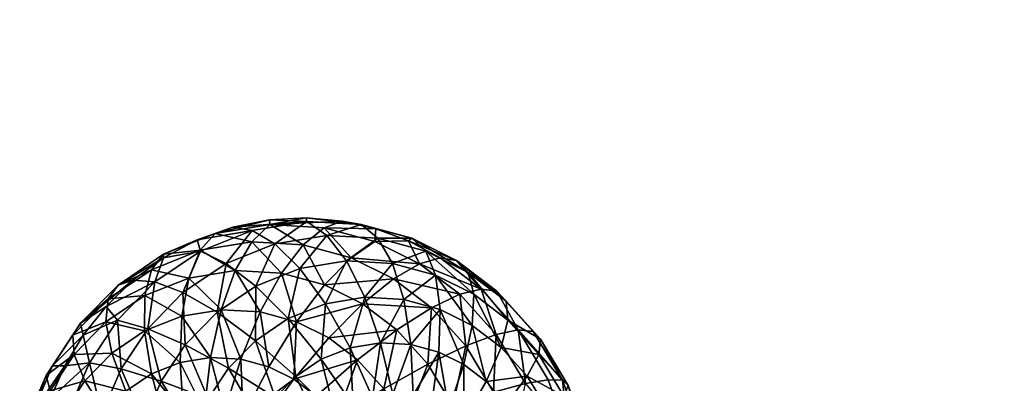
# Model space of a CAD drawing. Header units: centimetres. Extents: x 4.8 to 102.5, y -44.9 to 44.8.
# Tile 214 of 256: x 4.841 to 5.426, y 33.593 to 33.809. Entities that reach past the tile are written whole.
import ezdxf

# ---------------------------------------------------------------- set-up
doc = ezdxf.new("R2010")
doc.units = ezdxf.units.CM
doc.layers.add('522', color=7, linetype='Continuous', true_color=0x083d8a)

msp = doc.modelspace()

# ---------------------------------------------------------------- meshes
at = {"layer": '522', "color": 7, "true_color": 0xffffff}
mesh = msp.add_polyface(dxfattribs=at)
corners = [(5.18097, 33.52769, 9.88005), (5.18225, 33.49577, 9.84508), (5.18352, 33.52821, 9.84659), (5.17703, 33.50607, 9.89652), (5.17271, 33.52687, 9.9106), (5.17273, 33.50676, 9.90997), (5.16729, 33.56215, 9.90972), (5.16377, 33.59523, 9.87583), (5.15522, 33.59557, 9.90631), (5.17564, 33.56237, 9.87918), (5.18012, 33.50293, 9.88219), (5.1816, 33.49716, 9.86777), (5.17848, 33.561, 9.84577), (5.17927, 33.52837, 9.81189), (5.17813, 33.49916, 9.81053), (5.16785, 33.52811, 9.77807), (5.16689, 33.50344, 9.77692), (5.17473, 33.55789, 9.81116), (5.16402, 33.55305, 9.77745), (5.16725, 33.59208, 9.8426), (5.15073, 33.61956, 9.83735), (5.16463, 33.58586, 9.8083), (5.15548, 33.57669, 9.77504), (5.14975, 33.61061, 9.80357), (5.16161, 33.48046, 9.77422), (5.14901, 33.50836, 9.74642), (5.14975, 33.52745, 9.74731), (5.14678, 33.54676, 9.74683), (5.55397, 33.38843, 10.10917), (5.80009, 33.79667, 10.37399), (5.56286, 33.39308, 10.09211), (5.54429, 33.3821, 10.12553), (5.73814, 33.75404, 10.47489), (5.52308, 33.36467, 10.15505), (5.66221, 33.68718, 10.57267), (5.50047, 33.34176, 10.17887), (5.57339, 33.59262, 10.65815), (5.38361, 33.34404, 11.31594), (5.71847, 33.6636, 11.81627), (5.55717, 33.59672, 11.26904), (5.47553, 33.47016, 10.71997), (5.72711, 33.80939, 11.16167), (5.17271, 33.52687, 9.9106), (5.16723, 33.50522, 9.9229), (5.17273, 33.50676, 9.90997), (5.15903, 33.52579, 9.93914), (5.1603, 33.50122, 9.93556), (5.16729, 33.56215, 9.90972), (5.1537, 33.56047, 9.93827)]
mesh.append_faces([[corners[k] for k in face] for face in [(0, 1, 2), (3, 4, 5), (6, 7, 8), (6, 9, 7), (4, 9, 6), (4, 0, 9), (3, 0, 4), (10, 0, 3), (10, 1, 0), (11, 1, 10), (0, 12, 9), (12, 0, 2), (1, 13, 2), (13, 1, 14), (14, 15, 13), (15, 14, 16), (2, 17, 12), (17, 2, 13), (13, 18, 17), (18, 13, 15), (9, 19, 7), (19, 9, 12), (20, 7, 19), (12, 21, 19), (21, 12, 17), (17, 22, 21), (22, 17, 18), (23, 19, 21), (24, 25, 16), (16, 26, 15), (15, 27, 18), (28, 29, 30), (31, 32, 28), (33, 32, 31), (33, 34, 32), (35, 36, 34), (37, 38, 39), (40, 41, 36), (41, 40, 39), (42, 43, 44), (43, 45, 46), (42, 45, 43), (47, 45, 42), (47, 48, 45)]], dxfattribs={"color": 7})
mesh = msp.add_polyface(dxfattribs=at)
corners = [(5.18225, 33.49577, 9.84508), (5.1816, 33.49716, 9.86777), (5.18122, 33.48887, 9.85416), (5.17188, 33.47196, 9.80734), (5.17813, 33.49916, 9.81053), (5.17501, 33.46678, 9.83276), (5.17896, 33.47851, 9.84227), (5.58503, 33.29658, 9.8583), (5.93119, 33.50957, 9.49298), (5.87611, 33.36795, 9.39918), (5.59442, 33.32504, 9.88192), (5.96246, 33.62627, 9.61044), (5.59992, 33.35036, 9.91108), (5.60104, 33.37141, 9.94513), (5.97205, 33.71398, 9.73832), (6.2528, 33.41922, 8.97536), (5.50047, 33.34176, 10.17887), (5.66221, 33.68718, 10.57267), (5.52308, 33.36467, 10.15505), (5.47782, 33.31495, 10.1959), (5.57339, 33.59262, 10.65815), (5.47553, 33.47016, 10.71997), (5.37559, 33.32465, 10.74698), (5.55717, 33.59672, 11.26904), (5.38361, 33.34404, 11.31594), (5.71847, 33.6636, 11.81627), (5.4755, 33.30988, 11.88193), (5.95648, 33.65978, 12.32297), (5.65366, 33.21893, 12.4048), (6.25731, 33.58309, 12.75246), (5.58749, 33.39631, 10.02774), (5.17273, 33.50676, 9.90997), (5.57792, 33.39742, 10.05692), (5.17625, 33.50639, 9.89933), (5.17904, 33.50451, 9.88805), (5.59483, 33.39098, 9.99743), (5.18091, 33.50098, 9.8765), (5.59948, 33.38132, 9.96709), (5.18167, 33.49577, 9.86509), (5.60119, 33.36757, 9.9379), (5.18124, 33.48899, 9.85433), (5.5999, 33.35028, 9.91096), (5.1796, 33.48088, 9.84464), (5.59581, 33.33024, 9.88718), (5.58922, 33.30828, 9.86707), (5.17684, 33.47179, 9.83641), (5.58003, 33.28392, 9.85011), (5.17314, 33.46213, 9.82986), (5.56824, 33.25745, 9.83685), (5.16871, 33.45231, 9.82508), (5.17273, 33.50676, 9.90997), (5.56286, 33.39308, 10.09211), (5.57792, 33.39742, 10.05692), (5.16723, 33.50522, 9.9229), (5.1603, 33.50122, 9.93556), (5.54429, 33.3821, 10.12553), (5.15213, 33.49461, 9.9471), (5.52308, 33.36467, 10.15505), (5.14771, 33.49037, 9.95219), (5.50047, 33.34176, 10.17887), (5.14315, 33.48558, 9.95668), (5.1339, 33.47461, 9.96361), (5.12495, 33.46245, 9.96756), (5.45589, 33.28541, 10.20603), (5.11681, 33.44991, 9.96855), (5.43431, 33.25256, 10.20934)]
mesh.append_faces([[corners[k] for k in face] for face in [(0, 1, 2), (0, 3, 4), (0, 5, 3), (0, 6, 5), (0, 2, 6), (7, 8, 9), (10, 11, 8), (12, 11, 10), (13, 14, 12), (8, 15, 9), (16, 17, 18), (19, 20, 16), (19, 21, 20), (22, 23, 21), (23, 22, 24), (25, 24, 26), (27, 26, 28), (28, 29, 27), (30, 31, 32), (30, 33, 31), (30, 34, 33), (35, 34, 30), (35, 36, 34), (37, 36, 35), (37, 38, 36), (39, 38, 37), (39, 40, 38), (41, 40, 39), (41, 42, 40), (43, 42, 41), (44, 45, 42), (46, 47, 45), (48, 49, 47), (50, 51, 52), (53, 51, 50), (54, 51, 53), (54, 55, 51), (56, 55, 54), (56, 57, 55), (58, 57, 56), (58, 59, 57), (60, 59, 58), (61, 59, 60), (62, 63, 61), (64, 65, 62)]], dxfattribs={"color": 7})
mesh = msp.add_polyface(dxfattribs=at)
corners = [(4.94678, 33.67856, 9.83157), (4.97954, 33.68428, 9.81027), (4.94885, 33.67199, 9.79848), (4.96796, 33.68616, 9.83969), (5.01202, 33.68958, 9.8225), (4.98979, 33.69053, 9.84793), (5.01162, 33.69169, 9.85607), (5.04421, 33.68776, 9.8344), (4.99305, 33.67628, 9.78061), (5.02376, 33.68129, 9.79218), (5.00781, 33.66166, 9.7525), (5.03545, 33.66617, 9.76291), (5.023, 33.64072, 9.7279), (4.96403, 33.66466, 9.76946), (4.93843, 33.64734, 9.7594), (4.98169, 33.6512, 9.74246), (5.00093, 33.63189, 9.71942), (4.95864, 33.63561, 9.73341), (5.04505, 33.64069, 9.96805), (5.02245, 33.65195, 9.96002), (5.00584, 33.62997, 9.98271), (5.03287, 33.6898, 9.8639), (4.99007, 33.68768, 9.88159), (5.02227, 33.68586, 9.89349), (5.01162, 33.69169, 9.85607), (4.98979, 33.69053, 9.84793), (4.9576, 33.68238, 9.86936), (4.96796, 33.68616, 9.83969), (4.94678, 33.67856, 9.83157), (4.99687, 33.65892, 9.95074), (4.98423, 33.63585, 9.97487), (5.00981, 33.67574, 9.92296), (5.03823, 33.668, 9.93327), (4.96946, 33.66046, 9.94061), (4.96108, 33.63715, 9.96632), (4.97937, 33.67744, 9.91171), (4.94182, 33.65595, 9.9302), (4.93772, 33.63335, 9.95752), (4.94866, 33.67244, 9.90015), (4.92691, 33.67009, 9.85757)]
mesh.append_faces([[corners[k] for k in face] for face in [(0, 1, 2), (3, 1, 0), (3, 4, 1), (5, 4, 3), (6, 4, 5), (6, 7, 4), (4, 8, 1), (8, 4, 9), (9, 10, 8), (10, 9, 11), (11, 12, 10), (1, 13, 2), (13, 1, 8), (14, 2, 13), (8, 15, 13), (15, 8, 10), (10, 16, 15), (16, 10, 12), (13, 17, 14), (17, 13, 15), (18, 19, 20), (21, 22, 23), (24, 22, 21), (25, 22, 24), (25, 26, 22), (27, 26, 25), (28, 26, 27), (20, 29, 30), (29, 20, 19), (19, 31, 29), (31, 19, 32), (32, 23, 31), (30, 33, 34), (33, 30, 29), (29, 35, 33), (35, 29, 31), (34, 36, 37), (36, 34, 33), (33, 38, 36), (38, 33, 35), (31, 22, 35), (22, 31, 23), (35, 26, 38), (26, 35, 22), (39, 38, 26)]], dxfattribs={"color": 7})
mesh = msp.add_polyface(dxfattribs=at)
corners = [(5.10082, 33.66634, 9.85474), (5.07228, 33.67797, 9.87816), (5.0912, 33.66789, 9.88486), (5.03287, 33.6898, 9.8639), (5.04421, 33.68776, 9.8344), (5.01162, 33.69169, 9.85607), (5.05304, 33.68517, 9.87125), (5.07427, 33.67958, 9.8453), (5.10773, 33.65932, 9.82265), (5.08262, 33.67184, 9.81373), (5.11105, 33.64639, 9.79035), (5.08844, 33.65766, 9.78231), (5.11021, 33.62783, 9.75987), (5.09111, 33.63734, 9.75309), (5.0542, 33.67957, 9.80343), (5.06286, 33.66463, 9.77304), (5.0695, 33.64323, 9.74525), (5.02376, 33.68129, 9.79218), (5.01202, 33.68958, 9.8225), (5.03545, 33.66617, 9.76291), (5.04635, 33.64453, 9.73669), (5.023, 33.64072, 9.7279), (5.07364, 33.61654, 9.72191), (5.05573, 33.61755, 9.71529), (5.03765, 33.6146, 9.70848), (5.07228, 33.67797, 9.87816), (5.07888, 33.66445, 9.91383), (5.0912, 33.66789, 9.88486), (5.07888, 33.66445, 9.91383), (5.11551, 33.64944, 9.8933), (5.0912, 33.66789, 9.88486), (5.10279, 33.64631, 9.92212), (5.06334, 33.65548, 9.94219), (5.08595, 33.63833, 9.95003), (5.04505, 33.64069, 9.96805), (5.06541, 33.62525, 9.97511), (5.02494, 33.62045, 9.9895), (5.06334, 33.65548, 9.94219), (5.02245, 33.65195, 9.96002), (5.04505, 33.64069, 9.96805), (5.03823, 33.668, 9.93327), (5.05232, 33.67768, 9.90439), (5.05304, 33.68517, 9.87125), (5.02227, 33.68586, 9.89349), (5.03287, 33.6898, 9.8639), (5.10634, 33.61573, 9.95688)]
mesh.append_faces([[corners[k] for k in face] for face in [(0, 1, 2), (3, 4, 5), (6, 4, 3), (6, 7, 4), (1, 7, 6), (0, 7, 1), (8, 7, 0), (8, 9, 7), (10, 11, 9), (12, 13, 11), (7, 14, 4), (14, 7, 9), (9, 15, 14), (15, 9, 11), (11, 16, 15), (16, 11, 13), (4, 17, 18), (17, 4, 14), (14, 19, 17), (19, 14, 15), (15, 20, 19), (20, 15, 16), (21, 19, 20), (13, 22, 16), (16, 23, 20), (23, 16, 22), (20, 24, 21), (25, 26, 27), (28, 29, 30), (28, 31, 29), (32, 31, 28), (32, 33, 31), (34, 33, 32), (34, 35, 33), (36, 35, 34), (37, 38, 39), (37, 40, 38), (26, 40, 37), (26, 41, 40), (25, 41, 26), (42, 41, 25), (42, 43, 41), (44, 43, 42), (43, 40, 41), (45, 31, 33)]], dxfattribs={"color": 7})
mesh = msp.add_polyface(dxfattribs=at)
corners = [(4.87921, 33.62201, 9.80466), (4.88285, 33.60566, 9.77184), (4.86828, 33.60384, 9.80002), (4.8996, 33.63095, 9.77887), (4.89271, 33.63914, 9.81023), (4.92178, 33.65368, 9.78784), (4.90867, 33.65463, 9.81665), (4.92683, 33.66794, 9.82382), (4.94885, 33.67199, 9.79848), (4.94678, 33.67856, 9.83157), (4.93843, 33.64734, 9.7594), (4.91746, 33.62585, 9.75092), (4.90162, 33.60194, 9.74427), (4.93976, 33.61627, 9.72577), (4.92551, 33.59474, 9.71979), (4.94678, 33.67856, 9.83157), (4.92691, 33.67009, 9.85757), (4.9576, 33.68238, 9.86936), (4.92683, 33.66794, 9.82382), (4.89984, 33.65178, 9.84693), (4.90867, 33.65463, 9.81665), (4.87765, 33.62906, 9.83796), (4.89271, 33.63914, 9.81023), (4.87921, 33.62201, 9.80466), (4.86091, 33.60376, 9.83093), (4.95479, 33.60881, 9.98709), (4.93772, 33.63335, 9.95752), (4.93672, 33.60587, 9.98029), (4.91565, 33.62451, 9.94904), (4.89618, 33.61134, 9.94139), (4.91964, 33.59903, 9.97372), (4.9157, 33.64549, 9.92016), (4.94182, 33.65595, 9.9302), (4.91964, 33.66082, 9.889), (4.94866, 33.67244, 9.90015), (4.89265, 33.62991, 9.91111), (4.89404, 33.64351, 9.87893), (4.87377, 33.61056, 9.90347), (4.87306, 33.62202, 9.87045), (4.85723, 33.5981, 9.86381)]
mesh.append_faces([[corners[k] for k in face] for face in [(0, 1, 2), (0, 3, 1), (4, 3, 0), (4, 5, 3), (6, 5, 4), (7, 5, 6), (7, 8, 5), (9, 8, 7), (8, 10, 5), (5, 11, 3), (11, 5, 10), (3, 12, 1), (12, 3, 11), (10, 13, 11), (14, 11, 13), (15, 16, 17), (18, 16, 15), (18, 19, 16), (20, 19, 18), (20, 21, 19), (22, 21, 20), (23, 21, 22), (23, 24, 21), (25, 26, 27), (28, 27, 26), (29, 30, 28), (26, 31, 28), (31, 26, 32), (32, 33, 31), (33, 32, 34), (28, 35, 29), (35, 28, 31), (31, 36, 35), (36, 31, 33), (34, 16, 33), (33, 19, 36), (19, 33, 16), (37, 29, 35), (35, 38, 37), (38, 35, 36), (39, 37, 38), (36, 21, 38), (21, 36, 19), (24, 38, 21)]], dxfattribs={"color": 7})
mesh = msp.add_polyface(dxfattribs=at)
corners = [(5.11551, 33.64944, 9.8933), (5.10082, 33.66634, 9.85474), (5.0912, 33.66789, 9.88486), (5.11105, 33.64639, 9.79035), (5.08262, 33.67184, 9.81373), (5.10773, 33.65932, 9.82265), (5.11021, 33.62783, 9.75987), (5.08844, 33.65766, 9.78231), (5.10515, 33.60462, 9.73322), (5.09111, 33.63734, 9.75309), (5.10515, 33.60462, 9.73322), (5.10524, 33.57156, 9.71504), (5.09629, 33.57835, 9.71193), (5.11845, 33.59452, 9.73784), (5.11021, 33.62783, 9.75987), (5.1274, 33.61478, 9.76584), (5.11105, 33.64639, 9.79035), (5.1314, 33.63095, 9.79741), (5.10773, 33.65932, 9.82265), (5.13034, 33.64217, 9.8305), (5.12473, 33.64821, 9.86303), (5.13744, 33.62513, 9.90066), (5.1463, 33.6243, 9.87027), (5.16377, 33.59523, 9.87583), (5.15522, 33.59557, 9.90631), (5.15073, 33.61956, 9.83735), (5.16725, 33.59208, 9.8426), (5.14975, 33.61061, 9.80357), (5.16463, 33.58586, 9.8083), (5.14291, 33.59759, 9.77104), (5.15548, 33.57669, 9.77504), (5.13045, 33.58122, 9.74187), (5.14018, 33.56504, 9.74496), (5.15522, 33.59557, 9.90631), (5.14183, 33.59333, 9.93492), (5.16729, 33.56215, 9.90972), (5.13744, 33.62513, 9.90066), (5.12435, 33.6224, 9.92936), (5.11551, 33.64944, 9.8933), (5.10279, 33.64631, 9.92212), (5.10634, 33.61573, 9.95688), (5.09864, 33.58015, 9.986), (5.12286, 33.58824, 9.96213), (5.13409, 33.55716, 9.9653)]
mesh.append_faces([[corners[k] for k in face] for face in [(0, 1, 2), (3, 4, 5), (6, 7, 3), (8, 9, 6), (10, 11, 12), (10, 13, 11), (14, 13, 10), (14, 15, 13), (16, 15, 14), (16, 17, 15), (18, 17, 16), (18, 19, 17), (1, 19, 18), (1, 20, 19), (0, 20, 1), (21, 20, 0), (21, 22, 20), (21, 23, 22), (24, 23, 21), (23, 25, 22), (26, 27, 25), (28, 29, 27), (29, 28, 30), (22, 19, 20), (19, 22, 25), (25, 17, 19), (17, 25, 27), (27, 15, 17), (15, 27, 29), (30, 31, 29), (31, 30, 32), (29, 13, 15), (13, 29, 31), (31, 11, 13), (33, 34, 35), (36, 34, 33), (36, 37, 34), (38, 37, 36), (38, 39, 37), (40, 41, 42), (43, 34, 42), (42, 37, 40), (37, 42, 34), (39, 40, 37)]], dxfattribs={"color": 7})
mesh = msp.add_polyface(dxfattribs=at)
corners = [(4.98169, 33.6512, 9.74246), (4.98146, 33.61872, 9.71177), (4.95864, 33.63561, 9.73341), (5.00093, 33.63189, 9.71942), (4.93976, 33.61627, 9.72577), (4.93843, 33.64734, 9.7594), (4.96551, 33.60238, 9.70532), (4.95346, 33.58419, 9.70026), (5.023, 33.64072, 9.7279), (5.02057, 33.60776, 9.70192), (5.00551, 33.59757, 9.696), (5.02927, 33.5736, 9.68689), (4.99316, 33.58492, 9.69101), (5.02097, 33.5651, 9.68353), (4.98384, 33.57085, 9.68709), (5.0147, 33.55563, 9.6809), (4.9771, 33.55517, 9.68409), (4.94475, 33.56393, 9.69637), (5.00421, 33.59589, 10.00503), (5.04213, 33.60741, 9.99546), (5.02494, 33.62045, 9.9895), (5.01751, 33.58579, 10.00965), (4.98417, 33.56865, 10.01387), (4.99312, 33.56186, 10.01698), (5.00421, 33.59589, 10.00503), (4.97423, 33.5736, 10.01034), (4.98417, 33.56865, 10.01387), (4.98943, 33.60325, 9.99978), (5.00584, 33.62997, 9.98271), (5.02494, 33.62045, 9.9895), (5.04505, 33.64069, 9.96805), (4.96298, 33.57666, 10.00626), (4.96101, 33.54301, 10.01435), (4.97271, 33.60781, 9.99371), (4.98423, 33.63585, 9.97487), (4.95092, 33.57734, 10.00181), (4.95545, 33.54453, 10.01233), (4.93877, 33.57536, 9.99723), (4.94949, 33.54486, 10.01013), (4.95479, 33.60881, 9.98709), (4.96108, 33.63715, 9.96632), (4.93672, 33.60587, 9.98029), (4.93772, 33.63335, 9.95752), (5.00119, 33.55291, 10.01969), (5.02951, 33.57249, 10.01368)]
mesh.append_faces([[corners[k] for k in face] for face in [(0, 1, 2), (1, 0, 3), (4, 5, 2), (2, 6, 4), (6, 2, 1), (7, 4, 6), (8, 9, 3), (3, 10, 1), (10, 3, 9), (9, 11, 10), (1, 12, 6), (12, 1, 10), (10, 13, 12), (13, 10, 11), (6, 14, 7), (14, 6, 12), (12, 15, 14), (15, 12, 13), (7, 16, 17), (16, 7, 14), (18, 19, 20), (18, 21, 19), (22, 21, 18), (22, 23, 21), (24, 25, 26), (24, 27, 25), (24, 28, 27), (29, 28, 24), (30, 28, 29), (31, 32, 25), (25, 33, 31), (33, 25, 27), (27, 34, 33), (34, 27, 28), (35, 36, 31), (37, 38, 35), (31, 39, 35), (39, 31, 33), (33, 40, 39), (40, 33, 34), (41, 35, 39), (42, 39, 40), (43, 21, 23), (21, 43, 44)]], dxfattribs={"color": 7})
mesh = msp.add_polyface(dxfattribs=at)
corners = [(5.10515, 33.60462, 9.73322), (5.09037, 33.61198, 9.72797), (5.09111, 33.63734, 9.75309), (5.09629, 33.57835, 9.71193), (5.08635, 33.5833, 9.7084), (5.08451, 33.55082, 9.69678), (5.0796, 33.55327, 9.69503), (5.09629, 33.57835, 9.71193), (5.08893, 33.54746, 9.69831), (5.08451, 33.55082, 9.69678), (5.10524, 33.57156, 9.71504), (5.07364, 33.61654, 9.72191), (5.0751, 33.58636, 9.70432), (5.07403, 33.55478, 9.69301), (5.06305, 33.58704, 9.69987), (5.05573, 33.61755, 9.71529), (5.03765, 33.6146, 9.70848), (5.04635, 33.64453, 9.73669), (5.05089, 33.58506, 9.69529), (5.06808, 33.55512, 9.69081), (5.06207, 33.55414, 9.68855), (5.02057, 33.60776, 9.70192), (5.023, 33.64072, 9.7279), (5.03941, 33.58046, 9.69088), (5.02927, 33.5736, 9.68689), (5.05639, 33.55186, 9.68637), (5.05138, 33.54848, 9.6844), (5.04727, 33.54427, 9.68274), (5.02097, 33.5651, 9.68353), (5.02494, 33.62045, 9.9895), (5.04213, 33.60741, 9.99546), (5.06541, 33.62525, 9.97511), (5.03924, 33.55631, 10.01677), (5.05764, 33.59021, 10.00067), (5.02951, 33.57249, 10.01368), (5.07021, 33.56931, 10.00466), (5.01751, 33.58579, 10.00965), (5.07874, 33.54568, 10.00708), (5.09864, 33.58015, 9.986), (5.10874, 33.55218, 9.98886), (5.08376, 33.6049, 9.98127), (5.10634, 33.61573, 9.95688), (5.08595, 33.63833, 9.95003)]
mesh.append_faces([[corners[k] for k in face] for face in [(0, 1, 2), (3, 1, 0), (3, 4, 1), (5, 4, 3), (5, 6, 4), (7, 8, 9), (7, 10, 8), (11, 2, 1), (1, 12, 11), (12, 1, 4), (4, 13, 12), (13, 4, 6), (11, 14, 15), (14, 11, 12), (16, 17, 15), (15, 18, 16), (18, 15, 14), (12, 19, 14), (19, 12, 13), (14, 20, 18), (20, 14, 19), (21, 22, 16), (16, 23, 21), (23, 16, 18), (24, 21, 23), (18, 25, 23), (25, 18, 20), (23, 26, 24), (26, 23, 25), (24, 27, 28), (29, 30, 31), (32, 33, 34), (33, 32, 35), (34, 30, 36), (30, 34, 33), (37, 38, 35), (38, 37, 39), (35, 40, 33), (40, 35, 38), (38, 41, 40), (33, 31, 30), (31, 33, 40), (40, 42, 31), (42, 40, 41)]], dxfattribs={"color": 7})
mesh = msp.add_polyface(dxfattribs=at)
corners = [(4.85952, 33.58413, 9.79614), (4.87073, 33.5775, 9.76644), (4.853, 33.56263, 9.79302), (4.88285, 33.60566, 9.77184), (4.86828, 33.60384, 9.80002), (4.91746, 33.62585, 9.75092), (4.92551, 33.59474, 9.71979), (4.90162, 33.60194, 9.74427), (4.93976, 33.61627, 9.72577), (4.95346, 33.58419, 9.70026), (4.89016, 33.57531, 9.73916), (4.88322, 33.54509, 9.73561), (4.91519, 33.57077, 9.71519), (4.94475, 33.56393, 9.69637), (4.86828, 33.60384, 9.80002), (4.86091, 33.60376, 9.83093), (4.87921, 33.62201, 9.80466), (4.84879, 33.5756, 9.82553), (4.85952, 33.58413, 9.79614), (4.853, 33.56263, 9.79302), (4.95092, 33.57734, 10.00181), (4.93672, 33.60587, 9.98029), (4.93877, 33.57536, 9.99723), (4.92728, 33.57076, 9.99281), (4.94348, 33.54388, 10.00787), (4.91964, 33.59903, 9.97372), (4.91565, 33.62451, 9.94904), (4.90457, 33.58884, 9.9678), (4.91714, 33.5639, 9.98883), (4.89618, 33.61134, 9.94139), (4.89223, 33.57619, 9.96281), (4.90884, 33.5554, 9.98547), (4.88023, 33.595, 9.93494), (4.88291, 33.56212, 9.9589), (4.86819, 33.57681, 9.92989), (4.87377, 33.61056, 9.90347), (4.85952, 33.58904, 9.89749), (4.85723, 33.5981, 9.86381), (4.87306, 33.62202, 9.87045), (4.85948, 33.55656, 9.926), (4.8492, 33.56506, 9.89289), (4.84577, 33.57147, 9.8587), (4.84145, 33.54364, 9.82178)]
mesh.append_faces([[corners[k] for k in face] for face in [(0, 1, 2), (0, 3, 1), (4, 3, 0), (5, 6, 7), (8, 9, 6), (3, 10, 1), (10, 3, 7), (11, 1, 10), (7, 12, 10), (12, 7, 6), (6, 13, 12), (13, 6, 9), (14, 15, 16), (14, 17, 15), (18, 17, 14), (19, 17, 18), (20, 21, 22), (23, 24, 22), (22, 25, 23), (25, 22, 21), (21, 26, 25), (23, 27, 28), (27, 23, 25), (25, 29, 27), (28, 30, 31), (30, 28, 27), (27, 32, 30), (32, 27, 29), (33, 31, 30), (30, 34, 33), (34, 30, 32), (29, 35, 32), (32, 36, 34), (36, 32, 35), (35, 37, 36), (38, 15, 37), (39, 33, 34), (34, 40, 39), (40, 34, 36), (36, 41, 40), (41, 36, 37), (37, 17, 41), (17, 37, 15), (42, 41, 17)]], dxfattribs={"color": 7})

doc.saveas('drawing.dxf')
